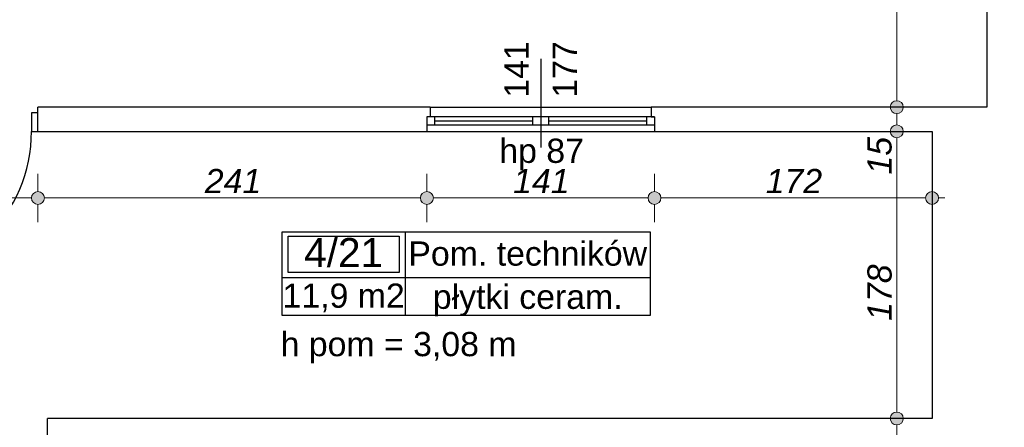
# Model space of a CAD drawing. Header units: millimetres. Extents: x -170998 to -45998, y 10557 to 52557.
# Tile 32 of 92: x -110091 to -103991, y 19534 to 22062. Entities that reach past the tile are written whole.
import ezdxf
from ezdxf.enums import TextEntityAlignment as Align

# ---------------------------------------------------------------- set-up
doc = ezdxf.new("R2010")
doc.units = ezdxf.units.MM
doc.header["$MEASUREMENT"] = 0
for name, color, linetype in [('Drzwi', 7, 'Continuous'), ('Obiekt', 7, 'Continuous'), ('Okno', 7, 'Continuous'), ('Strefa', 7, 'Continuous'), ('Słup', 7, 'Continuous'), ('Tekst', 7, 'Continuous'), ('Wymiary', 7, 'Continuous'), ('Ściana', 7, 'Continuous')]:
    doc.layers.add(name, color=color, linetype=linetype)
doc.styles.add('Arial', font='txt')
doc.styles.add('Times new roman', font='txt')
doc.dimstyles.new('GENERATED_STYLE__1', dxfattribs={"dimtxt": 150, "dimasz": 152, "dimexe": 0.18, "dimexo": 0, "dimgap": 0.09, "dimtad": 1, "dimtih": 1, "dimtoh": 1, "dimlfac": 0.1, "dimzin": 0, "dimdsep": 46, "dimtxsty": 'Arial', "dimblk": 'ARROWHEAD_11', "dimblk1": 'ARROWHEAD_11', "dimblk2": 'ARROWHEAD_11', "dimcen": 0.09, "dimclrd": 114, "dimclre": 114, "dimclrt": 114, "dimazin": 0, "dimtfac": 1, "dimtdec": 4, "dimtmove": 0, "dimatfit": 3, "dimfxl": 1, "dimtolj": 1, "dimtzin": 0, "dimarcsym": 0})
doc.dimstyles.new('GENERATED_STYLE__2', dxfattribs={"dimtxt": 150, "dimasz": 152, "dimexe": 0.18, "dimexo": 0, "dimgap": 0.09, "dimtad": 1, "dimlfac": 0.1, "dimzin": 0, "dimdsep": 46, "dimtxsty": 'Arial', "dimblk": 'ARROWHEAD_11', "dimblk1": 'ARROWHEAD_11', "dimblk2": 'ARROWHEAD_11', "dimcen": 0.09, "dimclrd": 114, "dimclre": 114, "dimclrt": 114, "dimazin": 0, "dimtfac": 1, "dimtdec": 4, "dimtmove": 0, "dimatfit": 3, "dimfxl": 1, "dimtolj": 1, "dimtzin": 0, "dimarcsym": 0})

# ---------------------------------------------------------------- blocks, each defined once
blk = doc.blocks.new('Pom. techników_4_21_21', base_point=(-107702.2, 20462.8))
at = {"layer": 'Strefa'}
for p, q in [((-108465.4, 20745.7), (-106184.4, 20745.7)), ((-108465.4, 20227.1), (-108465.4, 20745.7)), ((-107702.2, 20745.7), (-107702.2, 20227.1)), ((-106184.4, 20745.7), (-106184.4, 20227.1)), ((-108427.2, 20719.7), (-107740.3, 20719.7)), ((-108427.2, 20493.4), (-108427.2, 20719.7)), ((-107740.3, 20719.7), (-107740.3, 20493.4)), ((-108465.4, 20462.8), (-106184.4, 20462.8)), ((-107740.3, 20493.4), (-108427.2, 20493.4)), ((-106184.4, 20227.1), (-108465.4, 20227.1))]:
    blk.add_line(p, q, dxfattribs=at)
at = {"layer": 'Strefa', "style": 'Arial'}
for tag, height, p in [('ROOM_NUMBER', 180, (-108083.8, 20617.7)), ('ROOM_NAME', 150, (-106943.3, 20611.6)), ('ROOM_CALC_AREA', 150, (-108083.8, 20350.7)), ('floor_f', 150, (-106943.3, 20343.7))]:
    blk.add_attdef(tag, text='', height=height, dxfattribs=at).set_placement(p, align=Align.MIDDLE_CENTER)
blk = doc.blocks.new('*D475')
at = {"layer": 'Wymiary', "linetype": 'Continuous', "lineweight": 13}
for points in [[(-104616.7, 19589.3), (-104619.7, 19604.6), (-104628.4, 19617.6), (-104641.4, 19626.3), (-104656.7, 19629.3), (-104672, 19626.3), (-104684.9, 19617.6), (-104693.6, 19604.6), (-104696.7, 19589.3), (-104693.6, 19574), (-104684.9, 19561), (-104672, 19552.4), (-104656.7, 19549.3), (-104641.4, 19552.4), (-104628.4, 19561), (-104619.7, 19574)], [(-104616.7, 19419.3), (-104619.7, 19434.6), (-104628.4, 19447.6), (-104641.4, 19456.3), (-104656.7, 19459.3), (-104672, 19456.3), (-104684.9, 19447.6), (-104693.6, 19434.6), (-104696.7, 19419.3), (-104693.6, 19404), (-104684.9, 19391), (-104672, 19382.4), (-104656.7, 19379.3), (-104641.4, 19382.4), (-104628.4, 19391), (-104619.7, 19404)]]:
    blk.add_hatch(color=114, dxfattribs=at).paths.add_polyline_path(points)
at = {"layer": 'Wymiary', "color": 114, "lineweight": 13}
for p, q in [((-104696.7, 19589.3), (-104806.7, 19589.3)), ((-104506.7, 19589.3), (-104616.7, 19589.3)), ((-104656.7, 19459.3), (-104656.7, 19549.3)), ((-104696.7, 19419.3), (-104806.7, 19419.3)), ((-104506.7, 19419.3), (-104616.7, 19419.3))]:
    blk.add_line(p, q, dxfattribs=at)
for centre in [(-104656.7, 19589.3), (-104656.7, 19419.3)]:
    blk.add_circle(centre, 40, dxfattribs=at)
blk = doc.blocks.new('ARROWHEAD_11')
at = {"color": 0, "linetype": 'Continuous', "lineweight": 0}
blk.add_line((0, 0), (-1, 0), dxfattribs=at)
at = {"color": 0, "linetype": 'Continuous', "lineweight": 0, "const_width": 0.25, "flags": 128}
blk.add_lwpolyline([(-0.125, 0, 1), (0.125, 0, 1)], format="xyb", close=True, dxfattribs=at)
blk = doc.blocks.new('*D476')
at = {"layer": 'Wymiary', "linetype": 'Continuous', "lineweight": 13}
for points in [[(-104616.7, 21369.3), (-104619.7, 21384.6), (-104628.4, 21397.6), (-104641.4, 21406.3), (-104656.7, 21409.3), (-104672, 21406.3), (-104684.9, 21397.6), (-104693.6, 21384.6), (-104696.7, 21369.3), (-104693.6, 21354), (-104684.9, 21341), (-104672, 21332.4), (-104656.7, 21329.3), (-104641.4, 21332.4), (-104628.4, 21341), (-104619.7, 21354)], [(-104616.7, 19589.3), (-104619.7, 19604.6), (-104628.4, 19617.6), (-104641.4, 19626.3), (-104656.7, 19629.3), (-104672, 19626.3), (-104684.9, 19617.6), (-104693.6, 19604.6), (-104696.7, 19589.3), (-104693.6, 19574), (-104684.9, 19561), (-104672, 19552.4), (-104656.7, 19549.3), (-104641.4, 19552.4), (-104628.4, 19561), (-104619.7, 19574)]]:
    blk.add_hatch(color=114, dxfattribs=at).paths.add_polyline_path(points)
at = {"layer": 'Wymiary', "color": 114, "lineweight": 13}
for p, q in [((-104696.7, 21369.3), (-104806.7, 21369.3)), ((-104506.7, 21369.3), (-104616.7, 21369.3)), ((-104656.7, 19629.3), (-104656.7, 21329.3)), ((-104696.7, 19589.3), (-104806.7, 19589.3)), ((-104506.7, 19589.3), (-104616.7, 19589.3))]:
    blk.add_line(p, q, dxfattribs=at)
for centre in [(-104656.7, 21369.3), (-104656.7, 19589.3)]:
    blk.add_circle(centre, 40, dxfattribs=at)
at = {"layer": 'Wymiary', "color": 114, "lineweight": 13, "char_height": 150, "attachment_point": 7, "rotation": 90, "style": 'Arial'}
for s, insert in [('\\A1;{\\fArial|b0|i1|c238|p38;15}', (-104686.7, 21101.7)), ('\\A1;{\\fArial|b0|i1|c238|p38;178}', (-104686.7, 20194.7))]:
    blk.add_mtext(s, dxfattribs=dict(at, insert=insert))
blk = doc.blocks.new('*D477')
at = {"layer": 'Wymiary', "linetype": 'Continuous', "lineweight": 13}
for points in [[(-104616.7, 21519.3), (-104619.7, 21534.6), (-104628.4, 21547.6), (-104641.4, 21556.3), (-104656.7, 21559.3), (-104672, 21556.3), (-104684.9, 21547.6), (-104693.6, 21534.6), (-104696.7, 21519.3), (-104693.6, 21504), (-104684.9, 21491), (-104672, 21482.4), (-104656.7, 21479.3), (-104641.4, 21482.4), (-104628.4, 21491), (-104619.7, 21504)], [(-104616.7, 21369.3), (-104619.7, 21384.6), (-104628.4, 21397.6), (-104641.4, 21406.3), (-104656.7, 21409.3), (-104672, 21406.3), (-104684.9, 21397.6), (-104693.6, 21384.6), (-104696.7, 21369.3), (-104693.6, 21354), (-104684.9, 21341), (-104672, 21332.4), (-104656.7, 21329.3), (-104641.4, 21332.4), (-104628.4, 21341), (-104619.7, 21354)]]:
    blk.add_hatch(color=114, dxfattribs=at).paths.add_polyline_path(points)
at = {"layer": 'Wymiary', "color": 114, "lineweight": 13}
for p, q in [((-104696.7, 21519.3), (-104806.7, 21519.3)), ((-104656.7, 21409.3), (-104656.7, 21479.3)), ((-104506.7, 21519.3), (-104616.7, 21519.3)), ((-104696.7, 21369.3), (-104806.7, 21369.3)), ((-104506.7, 21369.3), (-104616.7, 21369.3))]:
    blk.add_line(p, q, dxfattribs=at)
for centre in [(-104656.7, 21519.3), (-104656.7, 21369.3)]:
    blk.add_circle(centre, 40, dxfattribs=at)
blk = doc.blocks.new('*D478')
at = {"layer": 'Wymiary', "linetype": 'Continuous', "lineweight": 13}
for points in [[(-104616.7, 23779.3), (-104619.7, 23794.6), (-104628.4, 23807.6), (-104641.4, 23816.3), (-104656.7, 23819.3), (-104672, 23816.3), (-104684.9, 23807.6), (-104693.6, 23794.6), (-104696.7, 23779.3), (-104693.6, 23764), (-104684.9, 23751), (-104672, 23742.4), (-104656.7, 23739.3), (-104641.4, 23742.4), (-104628.4, 23751), (-104619.7, 23764)], [(-104616.7, 21519.3), (-104619.7, 21534.6), (-104628.4, 21547.6), (-104641.4, 21556.3), (-104656.7, 21559.3), (-104672, 21556.3), (-104684.9, 21547.6), (-104693.6, 21534.6), (-104696.7, 21519.3), (-104693.6, 21504), (-104684.9, 21491), (-104672, 21482.4), (-104656.7, 21479.3), (-104641.4, 21482.4), (-104628.4, 21491), (-104619.7, 21504)]]:
    blk.add_hatch(color=114, dxfattribs=at).paths.add_polyline_path(points)
at = {"layer": 'Wymiary', "color": 114, "lineweight": 13}
for p, q in [((-104696.7, 23779.3), (-104806.7, 23779.3)), ((-104656.7, 21559.3), (-104656.7, 23739.3)), ((-104506.7, 23779.3), (-104616.7, 23779.3)), ((-104696.7, 21519.3), (-104806.7, 21519.3)), ((-104506.7, 21519.3), (-104616.7, 21519.3))]:
    blk.add_line(p, q, dxfattribs=at)
for centre in [(-104656.7, 23779.3), (-104656.7, 21519.3)]:
    blk.add_circle(centre, 40, dxfattribs=at)
at = {"layer": 'Wymiary', "color": 114, "lineweight": 13, "insert": (-104686.7, 22478.6), "char_height": 150, "attachment_point": 7, "rotation": 90, "style": 'Arial'}
blk.add_mtext('\\A1;{\\fArial|b0|i1|c238|p38;226}', dxfattribs=at)
blk = doc.blocks.new('*D499')
at = {"layer": 'Wymiary', "linetype": 'Continuous', "lineweight": 13}
for points in [[(-110938, 20956.1), (-110941.1, 20971.4), (-110949.7, 20984.4), (-110962.7, 20993.1), (-110978, 20996.1), (-110993.3, 20993.1), (-111006.3, 20984.4), (-111015, 20971.4), (-111018, 20956.1), (-111015, 20940.8), (-111006.3, 20927.8), (-110993.3, 20919.2), (-110978, 20916.1), (-110962.7, 20919.2), (-110949.7, 20927.8), (-110941.1, 20940.8)], [(-109938, 20956.1), (-109941.1, 20971.4), (-109949.7, 20984.4), (-109962.7, 20993.1), (-109978, 20996.1), (-109993.3, 20993.1), (-110006.3, 20984.4), (-110015, 20971.4), (-110018, 20956.1), (-110015, 20940.8), (-110006.3, 20927.8), (-109993.3, 20919.2), (-109978, 20916.1), (-109962.7, 20919.2), (-109949.7, 20927.8), (-109941.1, 20940.8)]]:
    blk.add_hatch(color=114, dxfattribs=at).paths.add_polyline_path(points)
at = {"layer": 'Wymiary', "color": 114, "lineweight": 13}
for p, q in [((-110978, 20996.1), (-110978, 21106.1)), ((-109978, 20996.1), (-109978, 21106.1)), ((-110938, 20956.1), (-110018, 20956.1)), ((-110978, 20806.1), (-110978, 20916.1)), ((-109978, 20806.1), (-109978, 20916.1))]:
    blk.add_line(p, q, dxfattribs=at)
for centre in [(-110978, 20956.1), (-109978, 20956.1)]:
    blk.add_circle(centre, 40, dxfattribs=at)
at = {"layer": 'Wymiary', "color": 114, "lineweight": 13, "insert": (-110648.8, 20986.1), "char_height": 150, "attachment_point": 7, "style": 'Arial'}
blk.add_mtext('\\A1;{\\fArial|b0|i1|c238|p38;100}', dxfattribs=at)
blk = doc.blocks.new('*D500')
at = {"layer": 'Wymiary', "linetype": 'Continuous', "lineweight": 13}
for points in [[(-109938, 20956.1), (-109941.1, 20971.4), (-109949.7, 20984.4), (-109962.7, 20993.1), (-109978, 20996.1), (-109993.3, 20993.1), (-110006.3, 20984.4), (-110015, 20971.4), (-110018, 20956.1), (-110015, 20940.8), (-110006.3, 20927.8), (-109993.3, 20919.2), (-109978, 20916.1), (-109962.7, 20919.2), (-109949.7, 20927.8), (-109941.1, 20940.8)], [(-107528, 20956.1), (-107531.1, 20971.4), (-107539.7, 20984.4), (-107552.7, 20993.1), (-107568, 20996.1), (-107583.3, 20993.1), (-107596.3, 20984.4), (-107605, 20971.4), (-107608, 20956.1), (-107605, 20940.8), (-107596.3, 20927.8), (-107583.3, 20919.2), (-107568, 20916.1), (-107552.7, 20919.2), (-107539.7, 20927.8), (-107531.1, 20940.8)]]:
    blk.add_hatch(color=114, dxfattribs=at).paths.add_polyline_path(points)
at = {"layer": 'Wymiary', "color": 114, "lineweight": 13}
for p, q in [((-109978, 20996.1), (-109978, 21106.1)), ((-107568, 20996.1), (-107568, 21106.1)), ((-109938, 20956.1), (-107608, 20956.1)), ((-109978, 20806.1), (-109978, 20916.1)), ((-107568, 20806.1), (-107568, 20916.1))]:
    blk.add_line(p, q, dxfattribs=at)
for centre in [(-109978, 20956.1), (-107568, 20956.1)]:
    blk.add_circle(centre, 40, dxfattribs=at)
at = {"layer": 'Wymiary', "color": 114, "lineweight": 13, "insert": (-108943.8, 20986.1), "char_height": 150, "attachment_point": 7, "style": 'Arial'}
blk.add_mtext('\\A1;{\\fArial|b0|i1|c238|p38;241}', dxfattribs=at)
blk = doc.blocks.new('*D501')
at = {"layer": 'Wymiary', "linetype": 'Continuous', "lineweight": 13}
for points in [[(-107528, 20956.1), (-107531.1, 20971.4), (-107539.7, 20984.4), (-107552.7, 20993.1), (-107568, 20996.1), (-107583.3, 20993.1), (-107596.3, 20984.4), (-107605, 20971.4), (-107608, 20956.1), (-107605, 20940.8), (-107596.3, 20927.8), (-107583.3, 20919.2), (-107568, 20916.1), (-107552.7, 20919.2), (-107539.7, 20927.8), (-107531.1, 20940.8)], [(-106118, 20956.1), (-106121.1, 20971.4), (-106129.7, 20984.4), (-106142.7, 20993.1), (-106158, 20996.1), (-106173.3, 20993.1), (-106186.3, 20984.4), (-106195, 20971.4), (-106198, 20956.1), (-106195, 20940.8), (-106186.3, 20927.8), (-106173.3, 20919.2), (-106158, 20916.1), (-106142.7, 20919.2), (-106129.7, 20927.8), (-106121.1, 20940.8)]]:
    blk.add_hatch(color=114, dxfattribs=at).paths.add_polyline_path(points)
at = {"layer": 'Wymiary', "color": 114, "lineweight": 13}
for p, q in [((-107568, 20996.1), (-107568, 21106.1)), ((-106158, 20996.1), (-106158, 21106.1)), ((-107528, 20956.1), (-106198, 20956.1)), ((-107568, 20806.1), (-107568, 20916.1)), ((-106158, 20806.1), (-106158, 20916.1))]:
    blk.add_line(p, q, dxfattribs=at)
for centre in [(-107568, 20956.1), (-106158, 20956.1)]:
    blk.add_circle(centre, 40, dxfattribs=at)
at = {"layer": 'Wymiary', "color": 114, "lineweight": 13, "insert": (-107033.8, 20986.1), "char_height": 150, "attachment_point": 7, "style": 'Arial'}
blk.add_mtext('\\A1;{\\fArial|b0|i1|c238|p38;141}', dxfattribs=at)
blk = doc.blocks.new('*D502')
at = {"layer": 'Wymiary', "linetype": 'Continuous', "lineweight": 13}
for points in [[(-106118, 20956.1), (-106121.1, 20971.4), (-106129.7, 20984.4), (-106142.7, 20993.1), (-106158, 20996.1), (-106173.3, 20993.1), (-106186.3, 20984.4), (-106195, 20971.4), (-106198, 20956.1), (-106195, 20940.8), (-106186.3, 20927.8), (-106173.3, 20919.2), (-106158, 20916.1), (-106142.7, 20919.2), (-106129.7, 20927.8), (-106121.1, 20940.8)], [(-104398, 20956.1), (-104401.1, 20971.4), (-104409.7, 20984.4), (-104422.7, 20993.1), (-104438, 20996.1), (-104453.3, 20993.1), (-104466.3, 20984.4), (-104475, 20971.4), (-104478, 20956.1), (-104475, 20940.8), (-104466.3, 20927.8), (-104453.3, 20919.2), (-104438, 20916.1), (-104422.7, 20919.2), (-104409.7, 20927.8), (-104401.1, 20940.8)]]:
    blk.add_hatch(color=114, dxfattribs=at).paths.add_polyline_path(points)
at = {"layer": 'Wymiary', "color": 114, "lineweight": 13}
for p, q in [((-106158, 20996.1), (-106158, 21106.1)), ((-104438, 20996.1), (-104438, 21106.1)), ((-106118, 20956.1), (-104478, 20956.1)), ((-104398, 20956.1), (-104358, 20956.1)), ((-106158, 20806.1), (-106158, 20916.1)), ((-104438, 20806.1), (-104438, 20916.1))]:
    blk.add_line(p, q, dxfattribs=at)
for centre in [(-106158, 20956.1), (-104438, 20956.1)]:
    blk.add_circle(centre, 40, dxfattribs=at)
at = {"layer": 'Wymiary', "color": 114, "lineweight": 13, "insert": (-105468.8, 20986.1), "char_height": 150, "attachment_point": 7, "style": 'Arial'}
blk.add_mtext('\\A1;{\\fArial|b0|i1|c238|p38;172}', dxfattribs=at)
blk = doc.blocks.new('*D653')
at = {"layer": 'Wymiary', "linetype": 'Continuous', "lineweight": 13}
for points in [[(-103502.7, 31209.3), (-103505.7, 31224.6), (-103514.4, 31237.6), (-103527.4, 31246.3), (-103542.7, 31249.3), (-103558, 31246.3), (-103570.9, 31237.6), (-103579.6, 31224.6), (-103582.7, 31209.3), (-103579.6, 31194), (-103570.9, 31181), (-103558, 31172.4), (-103542.7, 31169.3), (-103527.4, 31172.4), (-103514.4, 31181), (-103505.7, 31194)], [(-103502.7, 18059.3), (-103505.7, 18074.6), (-103514.4, 18087.6), (-103527.4, 18096.3), (-103542.7, 18099.3), (-103558, 18096.3), (-103570.9, 18087.6), (-103579.6, 18074.6), (-103582.7, 18059.3), (-103579.6, 18044), (-103570.9, 18031), (-103558, 18022.4), (-103542.7, 18019.3), (-103527.4, 18022.4), (-103514.4, 18031), (-103505.7, 18044)]]:
    blk.add_hatch(color=114, dxfattribs=at).paths.add_polyline_path(points)
at = {"layer": 'Wymiary', "color": 114, "lineweight": 13}
for p, q in [((-103582.7, 31209.3), (-103692.7, 31209.3)), ((-103392.7, 31209.3), (-103502.7, 31209.3)), ((-103542.7, 18099.3), (-103542.7, 31169.3)), ((-103582.7, 18059.3), (-103692.7, 18059.3)), ((-103392.7, 18059.3), (-103502.7, 18059.3))]:
    blk.add_line(p, q, dxfattribs=at)
for centre in [(-103542.7, 31209.3), (-103542.7, 18059.3)]:
    blk.add_circle(centre, 40, dxfattribs=at)
at = {"layer": 'Wymiary', "color": 114, "lineweight": 13, "insert": (-103572.7, 24377.9), "char_height": 150, "attachment_point": 7, "rotation": 90, "style": 'Arial'}
blk.add_mtext('\\A1;{\\fArial|b0|i1|c238|p38;1\xa0315}', dxfattribs=at)
blk = doc.blocks.new('*D717')
at = {"layer": 'Wymiary', "linetype": 'Continuous', "lineweight": 13}
for points in [[(-140218, 15152.7), (-140221.1, 15168.1), (-140229.7, 15181), (-140242.7, 15189.7), (-140258, 15192.7), (-140273.3, 15189.7), (-140286.3, 15181), (-140295, 15168.1), (-140298, 15152.7), (-140295, 15137.4), (-140286.3, 15124.5), (-140273.3, 15115.8), (-140258, 15112.7), (-140242.7, 15115.8), (-140229.7, 15124.5), (-140221.1, 15137.4)], [(-67518, 15152.7), (-67521, 15168.1), (-67529.7, 15181), (-67542.7, 15189.7), (-67558, 15192.7), (-67573.3, 15189.7), (-67586.3, 15181), (-67594.9, 15168.1), (-67598, 15152.7), (-67594.9, 15137.4), (-67586.3, 15124.5), (-67573.3, 15115.8), (-67558, 15112.7), (-67542.7, 15115.8), (-67529.7, 15124.5), (-67521, 15137.4)]]:
    blk.add_hatch(color=114, dxfattribs=at).paths.add_polyline_path(points)
at = {"layer": 'Wymiary', "color": 114, "lineweight": 13}
for p, q in [((-140258, 15192.7), (-140258, 15302.7)), ((-67558, 15192.7), (-67558, 15302.7)), ((-140338, 15152.7), (-140298, 15152.7)), ((-140218, 15152.7), (-67598, 15152.7)), ((-67518, 15152.7), (-67478, 15152.7)), ((-140258, 15002.7), (-140258, 15112.7)), ((-67558, 15002.7), (-67558, 15112.7))]:
    blk.add_line(p, q, dxfattribs=at)
for centre in [(-140258, 15152.7), (-67558, 15152.7)]:
    blk.add_circle(centre, 40, dxfattribs=at)
at = {"layer": 'Wymiary', "color": 114, "lineweight": 13, "insert": (-104307.1, 15182.7), "char_height": 150, "attachment_point": 7, "style": 'Arial'}
blk.add_mtext('\\A1;{\\fArial|b0|i1|c238|p38;7\xa0270,01}', dxfattribs=at)

msp = doc.modelspace()

# ---------------------------------------------------------------- linework, layer by layer
at = {"layer": 'Drzwi'}
for p, q in [((-109978.019, 21484.32), (-110018.019, 21484.32)), ((-110018.019, 21484.32), (-110018.019, 21369.32)), ((-109978.019, 21369.32), (-109978.019, 21484.32)), ((-109978.019, 21369.32), (-109978.019, 21484.32)), ((-110018.019, 21369.32), (-109978.019, 21369.32))]:
    msp.add_line(p, q, dxfattribs=at)
msp.add_arc((-110938.019, 21369.32), 920, 270, 0, dxfattribs=at)
at = {"layer": 'Obiekt'}
msp.add_line((-106863.019, 21819.32), (-106863.019, 21269.32), dxfattribs=at)
at = {"layer": 'Okno'}
for p, q in [((-107548.019, 21519.32), (-106178.019, 21519.32)), ((-107518.019, 21459.32), (-107568.019, 21459.32)), ((-107568.019, 21459.32), (-107568.019, 21409.32)), ((-107548.019, 21459.32), (-107568.019, 21459.32)), ((-107518.019, 21409.32), (-107518.019, 21459.32)), ((-106913.019, 21459.32), (-107518.019, 21459.32)), ((-107518.019, 21434.32), (-106913.019, 21434.32)), ((-106863.019, 21459.32), (-106913.019, 21459.32)), ((-106913.019, 21459.32), (-106913.019, 21409.32)), ((-106813.019, 21459.32), (-106863.019, 21459.32)), ((-106813.019, 21409.32), (-106813.019, 21459.32)), ((-106208.019, 21459.32), (-106813.019, 21459.32)), ((-106813.019, 21434.32), (-106208.019, 21434.32)), ((-106158.019, 21459.32), (-106208.019, 21459.32)), ((-106208.019, 21459.32), (-106208.019, 21409.32)), ((-106178.019, 21459.32), (-106158.019, 21459.32)), ((-106158.019, 21459.32), (-106158.019, 21409.32)), ((-107568.019, 21409.32), (-107518.019, 21409.32)), ((-107568.019, 21369.32), (-106158.019, 21369.32)), ((-107518.019, 21409.32), (-106913.019, 21409.32)), ((-106913.019, 21409.32), (-106863.019, 21409.32)), ((-106863.019, 21409.32), (-106813.019, 21409.32)), ((-106813.019, 21409.32), (-106208.019, 21409.32)), ((-106208.019, 21409.32), (-106158.019, 21409.32))]:
    msp.add_line(p, q, dxfattribs=at)
at = {"layer": 'Słup'}
msp.add_line((-104438.019, 21369.32), (-104438.019, 19589.32), dxfattribs=at)
at = {"layer": 'Ściana'}
for p, q in [((-109978.019, 21484.32), (-109978.019, 21519.32)), ((-109978.019, 21369.32), (-109978.019, 21484.32)), ((-107548.019, 21519.32), (-107548.019, 21459.32)), ((-106178.019, 21519.32), (-106178.019, 21459.32)), ((-107548.019, 21459.32), (-107568.019, 21459.32)), ((-107568.019, 21459.32), (-107568.019, 21409.32)), ((-106178.019, 21459.32), (-106158.019, 21459.32)), ((-106158.019, 21459.32), (-106158.019, 21409.32)), ((-107568.019, 21409.32), (-107568.019, 21369.32)), ((-106158.019, 21409.32), (-106158.019, 21369.32)), ((-109918.019, 19534.32), (-109918.019, 19589.32)), ((-109918.019, 19419.32), (-109918.019, 19534.32))]:
    msp.add_line(p, q, dxfattribs=at)
at = {"layer": 'Ściana', "flags": 128}
for points in [[(-104098.019, 23779.32), (-104098.019, 21519.32)], [(-107548.019, 21519.32), (-109978.019, 21519.32)], [(-104098.019, 21519.32), (-106178.019, 21519.32)], [(-109978.019, 21369.32), (-107568.019, 21369.32)], [(-106158.019, 21369.32), (-104438.019, 21369.32)], [(-104438.019, 19589.32), (-109918.019, 19589.32)]]:
    msp.add_lwpolyline(points, dxfattribs=at)

# ---------------------------------------------------------------- block references
at = {"layer": 'Strefa'}
ref = msp.add_blockref('Pom. techników_4_21_21', (-107702.174, 20462.794), dxfattribs=at)
ref.add_attrib('ROOM_NAME', 'Pom. techników', dxfattribs={"color": 7, "height": 150, "style": 'Arial'}).set_placement((-106943.29, 20611.611), align=Align.MIDDLE_CENTER)
ref.add_attrib('ROOM_NUMBER', '4/21', dxfattribs={"color": 7, "height": 180, "style": 'Arial'}).set_placement((-108083.774, 20617.741), align=Align.MIDDLE_CENTER)
ref.add_attrib('ROOM_CALC_AREA', '11,9 m2', dxfattribs={"color": 7, "height": 150, "style": 'Arial'}).set_placement((-108083.774, 20350.74), align=Align.MIDDLE_CENTER)
ref.add_attrib('floor_f', 'płytki ceram.', dxfattribs={"color": 7, "height": 150, "style": 'Arial'}).set_placement((-106943.29, 20343.694), align=Align.MIDDLE_CENTER)

# ---------------------------------------------------------------- texts
at = {"layer": 'Obiekt', "char_height": 150, "attachment_point": 7, "rotation": 90, "style": 'Arial'}
for s, insert in [('\\A1;{\\fArial|b0|i0|c238|p38;141}', (-106938.019, 21577.834)), ('\\A1;{\\fArial|b0|i0|c238|p38;177}', (-106638.019, 21577.834))]:
    msp.add_mtext(s, dxfattribs=dict(at, insert=insert))
at = {"layer": 'Obiekt', "insert": (-107119.476, 21128.486), "char_height": 150, "attachment_point": 7, "style": 'Arial'}
msp.add_mtext('\\A1;{\\fArial|b0|i0|c238|p38;hp 87}', dxfattribs=at)
at = {"layer": 'Tekst', "insert": (-107743.452, 20125.306), "char_height": 150, "attachment_point": 2, "style": 'Times new roman'}
msp.add_mtext('\\A1;{\\fArial|b0|i0|c0|p38;h pom = 3,08 m}', dxfattribs=at)

# ---------------------------------------------------------------- dimensions: what is measured, and where the dimension line sits
at = {"layer": 'Wymiary', "color": 114, "lineweight": 13}
for base, p1, p2, picture, middle in [((-103542.663, 31209.32), (-103858.019, 18059.32), (-103858.019, 31209.32), '*D653', (-103647.663, 24634.32)), ((-104656.665, 23779.32), (-107538.019, 21519.32), (-104468.019, 23779.32), '*D478', (-104761.665, 22649.32)), ((-104656.665, 21519.32), (-107538.019, 21369.32), (-107538.019, 21519.32), '*D477', (-104761.665, 21215.491)), ((-104656.665, 21369.32), (-107538.019, 19589.32), (-107538.019, 21369.32), '*D476', (-104761.665, 20365.491)), ((-104656.665, 19589.32), (-107538.019, 19419.32), (-107538.019, 19589.32), '*D475', (-104761.665, 19265.491))]:
    dim = msp.add_linear_dim(base=base, p1=p1, p2=p2, angle=90, dimstyle='GENERATED_STYLE__2', dxfattribs=at)
    dim.commit()
    dim.dimension.update_dxf_attribs({"geometry": picture, "text_midpoint": middle, "dimtype": 160, "text_rotation": 90})
for base, p1, p2, picture, middle in [((-109978.019, 20956.107), (-110978.019, 21369.32), (-109978.019, 21369.32), '*D499', (-110478.019, 21061.107)), ((-107568.019, 20956.107), (-109978.019, 21369.32), (-107568.019, 21369.32), '*D500', (-108773.019, 21061.107)), ((-106158.019, 20956.107), (-107568.019, 21369.32), (-106158.019, 21369.32), '*D501', (-106863.019, 21061.107)), ((-104438.019, 20956.107), (-106158.019, 21369.32), (-104438.019, 21369.32), '*D502', (-105298.019, 21061.107)), ((-67557.968, 15152.749), (-140258.019, 14639.32), (-67557.968, 20909.241), '*D717', (-103907.994, 15257.749))]:
    dim = msp.add_linear_dim(base=base, p1=p1, p2=p2, dimstyle='GENERATED_STYLE__1', dxfattribs=at)
    dim.commit()
    dim.dimension.update_dxf_attribs({"geometry": picture, "text_midpoint": middle, "dimtype": 160})

doc.saveas('drawing.dxf')
